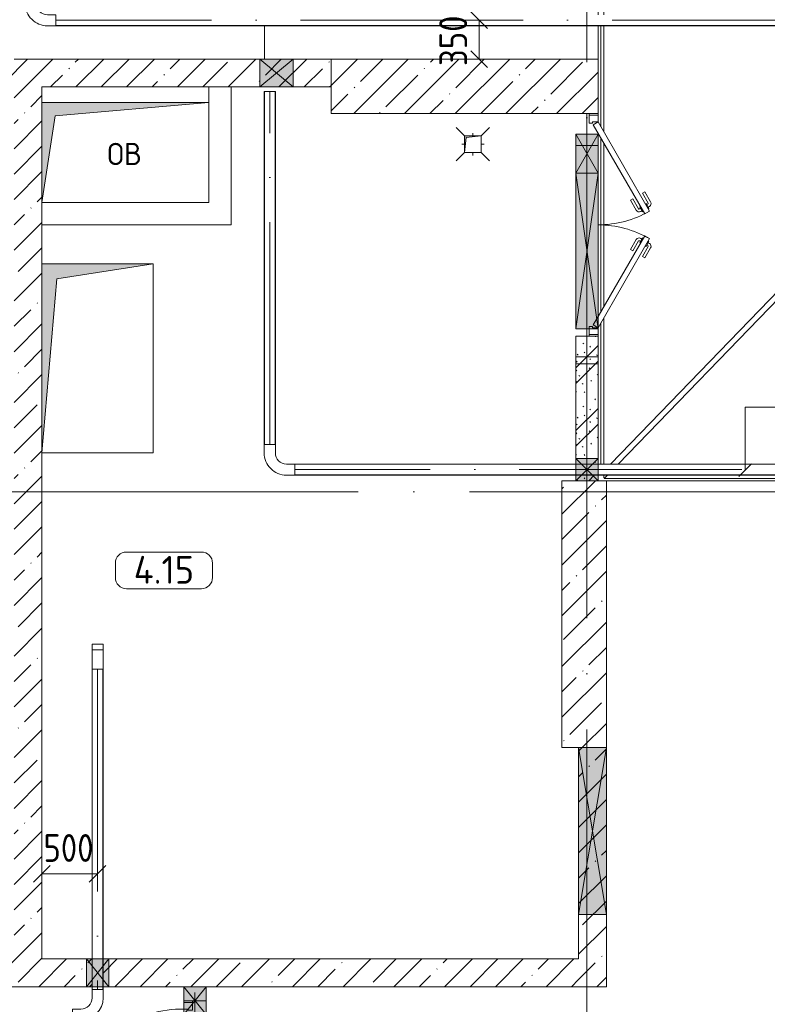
# Model space of a CAD drawing. Header units: millimetres. Extents: x -32229 to 192519, y -13689 to 125138.
# Tile 177 of 256: x 38335 to 45056, y 89442 to 98295. Entities that reach past the tile are written whole.
import ezdxf

# ---------------------------------------------------------------- set-up
doc = ezdxf.new("R2010")
doc.units = ezdxf.units.MM
for name, pattern in [('3_ Штрих_ 1 х 1 мм', [400, 200, -200]), ('ADSK_Линия сетки', [5000, 4000, -500, 0, -500]), ('ADSK_Осевая', [2800, 2000, -400, 0, -400])]:
    doc.linetypes.add(name, pattern=pattern)
for name, color, linetype, lineweight in [('A-____-____-DIMS', 7, 'Continuous', 9), ('A-____-____-DIMS-200', 7, 'Continuous', 9), ('A-____-NOTE-TEXT', 7, 'Continuous', 18), ('A-AREA-____-IDEN', 7, 'Continuous', 9), ('A-DOOR-____-MCUT', 7, 'Continuous', 9), ('A-DOOR-____-OTLN', 7, 'Continuous', 18), ('A-DOOR-FRAM-MCUT', 7, 'Continuous', 9), ('A-FLOR-____-OTLN', 7, 'Continuous', 18), ('A-GENM-____-OTLN', 7, 'Continuous', 18), ('A-GLAZ-____-MCUT', 7, 'Continuous', 9), ('A-GLAZ-____-OTLN', 7, 'Continuous', 18), ('A-WALL-____-MCUT', 7, 'Continuous', 40), ('A-WALL-____-PATT', 7, 'Continuous', 40), ('E-CABL-TRAY-CNTR', 7, 'ADSK_Осевая', 18), ('E-CABL-TRAY-OTLN', 7, 'Continuous', 18), ('I-WALL-____-MCUT', 7, 'Continuous', 40), ('I-WALL-____-OTLN', 7, 'Continuous', 18), ('M-EQPM-____-OTLN', 7, 'Continuous', 18), ('P-SANR-FIXT-OTLN', 7, 'Continuous', 18), ('S-BEAM-____-OTLN', 7, 'Continuous', 18), ('S-COLS-____-MCUT', 7, 'Continuous', 40), ('S-COLS-____-OTLN', 7, 'Continuous', 18), ('S-GRID-____-OTLN', 7, 'Continuous', 9)]:
    doc.layers.add(name, color=color, linetype=linetype, lineweight=lineweight)
doc.layers.add('A-DETL-____-OTLN', color=7, linetype='Continuous', lineweight=9, true_color=0x00a600)
doc.styles.add('GOST Common', font='GOST_Common.ttf', dxfattribs={"height": 200})
doc.styles.add('GOST Common_3', font='GOST_Common.ttf', dxfattribs={"height": 250})
doc.styles.add('GOST Common_4', font='GOST_Common.ttf', dxfattribs={"width": 0.9, "height": 250})
doc.dimstyles.new('ГОСТ_2_5_мм2', dxfattribs={"dimscale": 304.8, "dimtxt": 251.428749, "dimasz": 0.492126, "dimexe": 0.492126, "dimexo": 0.656168, "dimgap": 0.098425, "dimtad": 1, "dimdec": 0, "dimdsep": 46, "dimtxsty": 'GOST Common_4', "dimblk1": 'OBLIQUE', "dimblk2": 'OBLIQUE', "dimsah": 1, "dimcen": 0.09, "dimazin": 2, "dimtfac": 1, "dimtdec": 4, "dimtix": 1, "dimtmove": 0, "dimatfit": 3, "dimfxl": 1, "dimtvp": 1, "dimtolj": 1, "dimtzin": 0, "dimarcsym": 2})
pattern_1 = [(45, (0, 0), (-228.0985, 228.0985), []), (45, (228.1, 0), (-228.0985, 228.0985), [403.225, -80.645, 6.706, -73.939])]

# ---------------------------------------------------------------- blocks, each defined once
blk = doc.blocks.new('АР_Дверь двупольная - 2000х2100h_925_925__техн_-6723395--01 ЭЛ')
at = {"layer": 'A-DOOR-____-MCUT', "color": 253, "lineweight": 13, "true_color": 0xaaaaaa}
for p, q in [((-925, 100), (-123.9, 562.5)), ((-123.9, 562.5), (-98.9, 519.2)), ((123.9, 562.5), (98.9, 519.2)), ((925, 100), (123.9, 562.5)), ((-98.9, 519.2), (-900, 56.7)), ((98.9, 519.2), (825, 100)), ((-900, 56.7), (-925, 100)), ((825, 100), (900, 56.7)), ((900, 56.7), (925, 100))]:
    blk.add_line(p, q, dxfattribs=at)
at = {"layer": 'A-DOOR-____-OTLN', "color": 253, "lineweight": 5, "true_color": 0xaaaaaa}
for p, q in [((-296.2, 520.8), (-207.4, 572.1)), ((-283.7, 499.2), (-194.9, 550.4)), ((-149.6, 556.9), (-192.9, 531.9)), ((-192.9, 531.9), (-188.9, 525)), ((-182.1, 538.2), (-188.1, 548.6)), ((-160.4, 550.7), (-166.4, 561.1)), ((-145.6, 550), (-149.6, 556.9)), ((145.6, 550), (149.6, 556.9)), ((149.6, 556.9), (192.9, 531.9)), ((160.4, 550.7), (166.4, 561.1)), ((182.1, 538.2), (188.1, 548.6)), ((192.9, 531.9), (188.9, 525)), ((283.7, 499.2), (194.9, 550.4)), ((296.2, 520.8), (207.4, 572.1)), ((-283.7, 499.2), (-296.2, 520.8)), ((-233.7, 412.5), (-144.9, 463.8)), ((-159.9, 474.8), (-163.9, 481.7)), ((-116.6, 499.8), (-159.9, 474.8)), ((-149.1, 481), (-143, 470.6)), ((-127.4, 493.5), (-121.4, 483.1)), ((-120.6, 506.7), (-116.6, 499.8)), ((120.6, 506.7), (116.6, 499.8)), ((116.6, 499.8), (159.9, 474.8)), ((127.4, 493.5), (121.4, 483.1)), ((149.1, 481), (143, 470.6)), ((233.7, 412.5), (144.9, 463.8)), ((159.9, 474.8), (163.9, 481.7)), ((283.7, 499.2), (296.2, 520.8)), ((-233.7, 412.5), (-221.2, 390.9)), ((-221.2, 390.9), (-132.4, 442.2)), ((221.2, 390.9), (132.4, 442.2)), ((233.7, 412.5), (221.2, 390.9))]:
    blk.add_line(p, q, dxfattribs=at)
for centre, radius, start, end in [((-192.4, 546.1), 30, 30, 120), ((-192.4, 546.1), 4.99, 30, 120), ((-925, 100), 925, 0, 30), ((925, 100), 925, 150, 180), ((192.4, 546.1), 30, 60, 150), ((192.4, 546.1), 4.99, 60, 150), ((-147.4, 468.1), 4.99, 300, 30), ((-147.4, 468.1), 30, 300, 30), ((147.4, 468.1), 30, 150, 240), ((147.4, 468.1), 4.99, 150, 240)]:
    blk.add_arc(centre, radius, start, end, dxfattribs=at)
at = {"layer": 'A-DOOR-FRAM-MCUT', "color": 253, "lineweight": 13, "true_color": 0xaaaaaa}
for p, q in [((-985, 100), (-1000, 100)), ((-985, 100), (-925, 100)), ((-985, 20), (-985, 100)), ((-925, 100), (-925, 50)), ((935, 100), (925, 100)), ((925, 100), (925, 50)), ((985, 100), (935, 100)), ((985, 20), (985, 100)), ((985, 100), (1000, 100)), ((-985, 20), (-1000, 20)), ((-915, 20), (-985, 20)), ((-925, 50), (-915, 50)), ((-915, 50), (-915, 20)), ((925, 50), (915, 50)), ((915, 50), (915, 20)), ((915, 20), (935, 20)), ((935, 20), (985, 20)), ((985, 20), (1000, 20))]:
    blk.add_line(p, q, dxfattribs=at)
blk = doc.blocks.new('АР_Дверь однопольная - 1300х2100h_лест__лифт_ холл-5749084--01 ЭЛ')
at = {"layer": 'A-DOOR-____-MCUT', "color": 253, "lineweight": 13, "true_color": 0xaaaaaa}
for p, q in [((420.9, 675), (-575, 100)), ((-495, 100), (440.9, 640.4)), ((440.9, 640.4), (420.9, 675)), ((-575, 100), (-555, 65.4)), ((-555, 65.4), (-495, 100))]:
    blk.add_line(p, q, dxfattribs=at)
at = {"layer": 'A-DOOR-____-OTLN', "color": 253, "lineweight": 5, "true_color": 0xaaaaaa}
for p, q in [((248.7, 633.3), (337.5, 684.6)), ((261.2, 611.7), (248.7, 633.3)), ((261.2, 611.7), (350, 662.9)), ((395.3, 669.4), (352, 644.4)), ((352, 644.4), (356, 637.5)), ((362.8, 650.7), (356.8, 661.1)), ((384.5, 663.2), (378.4, 673.6)), ((423.3, 620.9), (380, 595.9)), ((399.3, 662.5), (395.3, 669.4)), ((419.3, 627.9), (423.3, 620.9)), ((306.2, 533.7), (395, 585)), ((306.2, 533.7), (318.7, 512.1)), ((318.7, 512.1), (407.5, 563.3)), ((380, 595.9), (376, 602.9)), ((390.8, 602.2), (396.8, 591.8)), ((412.5, 614.7), (418.5, 604.3))]:
    blk.add_line(p, q, dxfattribs=at)
for centre, radius, start, end in [((352.5, 658.6), 30, 30, 120), ((352.5, 658.6), 4.99, 30, 120), ((-575, 100), 1150, 360, 30), ((392.5, 589.3), 4.99, 300, 30), ((392.5, 589.3), 30, 300, 30)]:
    blk.add_arc(centre, radius, start, end, dxfattribs=at)
at = {"layer": 'A-DOOR-FRAM-MCUT', "color": 253, "lineweight": 13, "true_color": 0xaaaaaa}
for p, q in [((-635, 100), (-650, 100)), ((-575, 100), (-635, 100)), ((-635, 100), (-635, 20)), ((-575, 60), (-575, 100)), ((635, 100), (575, 100)), ((575, 100), (575, 60)), ((635, 20), (635, 100)), ((635, 100), (650, 100)), ((-635, 20), (-650, 20)), ((-635, 20), (-565, 20)), ((-565, 60), (-575, 60)), ((-565, 20), (-565, 60)), ((575, 60), (565, 60)), ((565, 60), (565, 20)), ((565, 20), (635, 20)), ((635, 20), (650, 20))]:
    blk.add_line(p, q, dxfattribs=at)
blk = doc.blocks.new('АР_Отверстие прямоугольное - ОВ-4791351--01 ЭЛ')
at = {"layer": 'A-GLAZ-____-OTLN', "lineweight": 13, "true_color": 0xf0f0f0}
blk.add_hatch(color=7, dxfattribs=at).paths.add_polyline_path([(-575, -100), (825, -100), (825, 100), (-575, 100)])
at = {"layer": 'A-GLAZ-____-MCUT', "color": 253, "lineweight": 13, "true_color": 0xaaaaaa}
for p, q in [((-575, -100), (-575, 100)), ((825, -100), (825, 100))]:
    blk.add_line(p, q, dxfattribs=at)
at = {"layer": 'A-GLAZ-____-OTLN', "color": 253, "lineweight": 5, "true_color": 0xaaaaaa}
for p, q in [((825, -100), (-575, 100)), ((-575, -100), (825, 100))]:
    blk.add_line(p, q, dxfattribs=at)
at = {"layer": 'A-GLAZ-____-OTLN', "color": 253, "lineweight": 13, "true_color": 0xaaaaaa}
for p, q in [((-575, -100), (-575, 100)), ((-575, 100), (825, 100)), ((825, 100), (825, -100)), ((825, -100), (-575, -100))]:
    blk.add_line(p, q, dxfattribs=at)
blk = doc.blocks.new('АР_Канал вертикальный прямоугольный - ОВ-3286630--01 ЭЛ')
at = {"layer": 'M-EQPM-____-OTLN', "lineweight": 13, "true_color": 0xe2e2e2}
blk.add_hatch(color=254, dxfattribs=at).paths.add_polyline_path([(-750, -450), (-630, 330), (750, 450), (-750, 450)])
at = {"layer": 'M-EQPM-____-OTLN', "color": 253, "lineweight": 13, "true_color": 0xaaaaaa}
for p, q in [((750, 450), (-750, 450)), ((750, 450), (-750, 450)), ((-750, 450), (750, 450)), ((-630, 330), (750, 450)), ((-630, 330), (750, 450)), ((750, -450), (750, 450)), ((750, 450), (750, -450)), ((-750, -450), (-630, 330)), ((-750, -450), (-630, 330)), ((-750, -450), (750, -450)), ((750, -450), (-750, -450))]:
    blk.add_line(p, q, dxfattribs=at)
blk = doc.blocks.new('АР_Отверстие прямоугольное - ВК-3361242--01 ЭЛ')
at = {"layer": 'A-GLAZ-____-OTLN', "lineweight": 13, "true_color": 0xf0f0f0}
blk.add_hatch(color=7, dxfattribs=at).paths.add_polyline_path([(133.7, 125), (-25, 125), (-25, -125), (275, -125), (275, 125)])
at = {"layer": 'A-GLAZ-____-MCUT', "color": 253, "lineweight": 13, "true_color": 0xaaaaaa}
for p, q in [((-25, 125), (-25, -125)), ((275, 125), (275, -125))]:
    blk.add_line(p, q, dxfattribs=at)
at = {"layer": 'A-GLAZ-____-OTLN', "color": 253, "lineweight": 5, "true_color": 0xaaaaaa}
for p, q in [((275, 125), (-25, -125)), ((-25, 125), (275, -125))]:
    blk.add_line(p, q, dxfattribs=at)
at = {"layer": 'A-GLAZ-____-OTLN', "color": 253, "lineweight": 13, "true_color": 0xaaaaaa}
for p, q in [((275, 125), (-25, 125)), ((-25, 125), (-25, -125)), ((275, -125), (275, 125)), ((-25, -125), (275, -125))]:
    blk.add_line(p, q, dxfattribs=at)
blk = doc.blocks.new('АР_Отверстие прямоугольное - АПТ-3994008--01 ЭЛ')
at = {"layer": 'A-GLAZ-____-OTLN', "lineweight": 13, "true_color": 0xf0f0f0}
blk.add_hatch(color=7, dxfattribs=at).paths.add_polyline_path([(875, -125), (875, 125), (-625, 125), (-625, -125)])
at = {"layer": 'A-GLAZ-____-MCUT', "color": 253, "lineweight": 13, "true_color": 0xaaaaaa}
for p, q in [((-625, 125), (-625, -125)), ((875, 125), (875, -125))]:
    blk.add_line(p, q, dxfattribs=at)
at = {"layer": 'A-GLAZ-____-OTLN', "color": 253, "lineweight": 5, "true_color": 0xaaaaaa}
for p, q in [((875, 125), (-625, -125)), ((-625, 125), (875, -125))]:
    blk.add_line(p, q, dxfattribs=at)
at = {"layer": 'A-GLAZ-____-OTLN', "color": 253, "lineweight": 13, "true_color": 0xaaaaaa}
for p, q in [((875, 125), (-625, 125)), ((-625, 125), (-625, -125)), ((875, -125), (875, 125)), ((-625, -125), (875, -125))]:
    blk.add_line(p, q, dxfattribs=at)
blk = doc.blocks.new('АР_Канал вертикальный прямоугольный - ВК-5403405--01 ЭЛ')
at = {"layer": 'M-EQPM-____-OTLN', "lineweight": 13, "true_color": 0xe2e2e2}
blk.add_hatch(color=254, dxfattribs=at).paths.add_polyline_path([(-75, -75), (-60, 60), (75, 75), (-75, 75)])
at = {"layer": 'M-EQPM-____-OTLN', "color": 253, "lineweight": 13, "true_color": 0xaaaaaa}
for p, q in [((75, 75), (-75, 75)), ((-75, 75), (-75, -75)), ((75, 75), (-75, 75)), ((-75, 75), (-75, -75)), ((-75, -75), (-75, 75)), ((-75, 75), (75, 75)), ((-75, -75), (-60, 60)), ((-75, -75), (-60, 60)), ((-60, 60), (75, 75)), ((-60, 60), (75, 75)), ((75, -75), (75, 75)), ((75, 75), (75, -75)), ((-75, -75), (75, -75)), ((75, -75), (-75, -75))]:
    blk.add_line(p, q, dxfattribs=at)
blk = doc.blocks.new('АР_Канал вертикальный прямоугольный - ОВ-6263227--01 ЭЛ')
at = {"layer": 'M-EQPM-____-OTLN', "lineweight": 13, "true_color": 0xe2e2e2}
blk.add_hatch(color=254, dxfattribs=at).paths.add_polyline_path([(-500, -850), (-365, 715), (500, 850), (-500, 850), (-500, -30.8)])
at = {"layer": 'M-EQPM-____-OTLN', "color": 253, "lineweight": 13, "true_color": 0xaaaaaa}
for p, q in [((500, 850), (-500, 850)), ((-500, 850), (-500, -850)), ((500, 850), (-500, 850)), ((-500, 850), (-500, -850)), ((-500, -850), (-500, 850)), ((-500, 850), (500, 850)), ((-365, 715), (500, 850)), ((-365, 715), (500, 850)), ((500, -850), (500, 850)), ((500, 850), (500, -850)), ((-500, -850), (-365, 715)), ((-500, -850), (-365, 715)), ((-500, -850), (500, -850)), ((500, -850), (-500, -850))]:
    blk.add_line(p, q, dxfattribs=at)
blk = doc.blocks.new('АР_Трап - 100-100-2797955--01 ЭЛ')
at = {"layer": 'P-SANR-FIXT-OTLN', "color": 253, "lineweight": 13, "true_color": 0xaaaaaa}
for p, q in [((-75, 75), (-150, 150)), ((0, 75), (0, 100)), ((75, 75), (150, 150)), ((-100, 0), (-75, 0)), ((75, 0), (100, 0)), ((-75, -75), (-150, -150)), ((0, -100), (0, -75)), ((75, -75), (150, -150))]:
    blk.add_line(p, q, dxfattribs=at)
blk = doc.blocks.new('АР_Отверстие прямоугольное - ОВВ-4522293--01 ЭЛ')
at = {"layer": 'A-GLAZ-____-OTLN', "lineweight": 13, "true_color": 0xf0f0f0}
blk.add_hatch(color=7, dxfattribs=at).paths.add_polyline_path([(-50, -100), (300, -100), (300, 100), (-50, 100)])
at = {"layer": 'A-GLAZ-____-MCUT', "color": 253, "lineweight": 13, "true_color": 0xaaaaaa}
for p, q in [((-50, 100), (-50, -100)), ((300, 100), (300, -100))]:
    blk.add_line(p, q, dxfattribs=at)
at = {"layer": 'A-GLAZ-____-OTLN', "color": 253, "lineweight": 5, "true_color": 0xaaaaaa}
for p, q in [((300, 100), (-50, -100)), ((-50, 100), (300, -100))]:
    blk.add_line(p, q, dxfattribs=at)
at = {"layer": 'A-GLAZ-____-OTLN', "color": 253, "lineweight": 13, "true_color": 0xaaaaaa}
for p, q in [((300, 100), (-50, 100)), ((-50, 100), (-50, -100)), ((300, -100), (300, 100)), ((-50, -100), (300, -100))]:
    blk.add_line(p, q, dxfattribs=at)
blk = doc.blocks.new('АР-Заполнение деф_ шва - Д_ш_-4432834--01 ЭЛ')
at = {"layer": 'A-GENM-____-OTLN', "color": 253, "lineweight": 13, "true_color": 0xaaaaaa}
blk.add_line((50, -25), (7245, -25), dxfattribs=at)
blk = doc.blocks.new('АР-Заполнение деф_ шва - Д_ш_-5806452--01 ЭЛ')
at = {"layer": 'A-GENM-____-OTLN', "color": 253, "lineweight": 13, "true_color": 0xaaaaaa}
for p, q in [((90.4, 25), (3527.1, 25)), ((3670.9, 25), (6270.2, 25)), ((138.7, -25), (3475.3, -25)), ((3619.2, -25), (6270.2, -25))]:
    blk.add_line(p, q, dxfattribs=at)
blk = doc.blocks.new('АР-Заполнение деф_ шва - Д_ш__Пристенный-4432835--01 ЭЛ')
at = {"layer": 'A-GENM-____-OTLN', "color": 253, "lineweight": 13, "true_color": 0xaaaaaa}
for p, q in [((0, 25), (651.6, 25)), ((751.6, 25), (2228.4, 25)), ((2328.4, 25), (3640, 25)), ((3740, 25), (3765, 25)), ((490, -25), (505, -25)), ((665, -25), (675, -25)), ((675, -25), (2315, -25)), ((2475, -25), (2490, -25))]:
    blk.add_line(p, q, dxfattribs=at)
blk = doc.blocks.new('АР_Отверстие прямоугольное - ВК-3918152--01 ЭЛ')
at = {"layer": 'A-GLAZ-____-OTLN', "lineweight": 13, "true_color": 0xf0f0f0}
blk.add_hatch(color=7, dxfattribs=at).paths.add_polyline_path([(0, -100), (250, -100), (250, 100), (0, 100)])
at = {"layer": 'A-GLAZ-____-MCUT', "color": 253, "lineweight": 13, "true_color": 0xaaaaaa}
for p, q in [((0, 100), (0, -100)), ((250, 100), (250, -100))]:
    blk.add_line(p, q, dxfattribs=at)
at = {"layer": 'A-GLAZ-____-OTLN', "color": 253, "lineweight": 5, "true_color": 0xaaaaaa}
for p, q in [((250, 100), (0, -100)), ((0, 100), (250, -100))]:
    blk.add_line(p, q, dxfattribs=at)
at = {"layer": 'A-GLAZ-____-OTLN', "color": 253, "lineweight": 13, "true_color": 0xaaaaaa}
for p, q in [((250, 100), (0, 100)), ((0, 100), (0, -100)), ((250, -100), (250, 100)), ((0, -100), (250, -100))]:
    blk.add_line(p, q, dxfattribs=at)
blk = doc.blocks.new('АР_Перемычка - 200_Уx2_75x5__Оп_250-0_75x5_-7326050--01 ЭЛ')
at = {"layer": 'S-BEAM-____-OTLN', "color": 9, "linetype": '3_ Штрих_ 1 х 1 мм', "lineweight": 15, "true_color": 0xc4c4c4}
for p, q in [((-1000, 100), (-1000, -100)), ((1250, 100), (1250, -100)), ((-1000, 0), (-815, 0)), ((-815, 0), (935, 0)), ((935, 0), (1250, 0))]:
    blk.add_line(p, q, dxfattribs=at)
blk = doc.blocks.new('АР_Перемычка - 200_Уx2_75x5__250-250-7319800--01 ЭЛ')
at = {"layer": 'S-BEAM-____-OTLN', "color": 9, "linetype": '3_ Штрих_ 1 х 1 мм', "lineweight": 15, "true_color": 0xc4c4c4}
for p, q in [((-950, -100), (-950, 100)), ((950, -100), (950, 100)), ((-950, 0), (700, 0)), ((700, 0), (950, 0))]:
    blk.add_line(p, q, dxfattribs=at)
blk = doc.blocks.new('АР_Перемычка - 200_Уx2_75x5__Опх2_125_75x5_-125_75x5_-7339808--01 ЭЛ')
at = {"layer": 'S-BEAM-____-OTLN', "color": 9, "linetype": '3_ Штрих_ 1 х 1 мм', "lineweight": 15, "true_color": 0xc4c4c4}
for p, q in [((-775, 100), (-775, -100)), ((775, 100), (775, -100)), ((-775, 0), (275, 0)), ((275, 0), (525, 0)), ((525, 0), (775, 0))]:
    blk.add_line(p, q, dxfattribs=at)
blk = doc.blocks.new('АР-Заполнение деф_ шва - Д_ш_-5582086--01 ЭЛ')
at = {"layer": 'A-GENM-____-OTLN', "color": 253, "lineweight": 13, "true_color": 0xaaaaaa}
for p, q in [((0, 25), (5410.4, 25)), ((5510.4, 25), (5810, 25)), ((0, -25), (5410.4, -25)), ((5510.4, -25), (5810, -25))]:
    blk.add_line(p, q, dxfattribs=at)
blk = doc.blocks.new('АР_Отверстие прямоугольное - ЭОМ-6317329--01 ЭЛ')
at = {"layer": 'A-GLAZ-____-OTLN', "lineweight": 13, "true_color": 0xf0f0f0}
blk.add_hatch(color=7, dxfattribs=at).paths.add_polyline_path([(225, -125), (225, 125), (25, 125), (25, -125)])
at = {"layer": 'A-GLAZ-____-MCUT', "color": 253, "lineweight": 13, "true_color": 0xaaaaaa}
for p, q in [((25, 125), (25, -125)), ((225, 125), (225, -125))]:
    blk.add_line(p, q, dxfattribs=at)
at = {"layer": 'A-GLAZ-____-OTLN', "color": 253, "lineweight": 5, "true_color": 0xaaaaaa}
for p, q in [((225, 125), (25, -125)), ((25, 125), (225, -125))]:
    blk.add_line(p, q, dxfattribs=at)
at = {"layer": 'A-GLAZ-____-OTLN', "color": 253, "lineweight": 13, "true_color": 0xaaaaaa}
for p, q in [((225, 125), (25, 125)), ((25, 125), (25, -125)), ((225, -125), (225, 125)), ((25, -125), (225, -125))]:
    blk.add_line(p, q, dxfattribs=at)
blk = doc.blocks.new('АР_Отверстие прямоугольное - ЭОМ-6700130--01 ЭЛ')
at = {"layer": 'A-GLAZ-____-OTLN', "lineweight": 13, "true_color": 0xf0f0f0}
blk.add_hatch(color=7, dxfattribs=at).paths.add_polyline_path([(25, -100), (225, -100), (225, 100), (25, 100)])
at = {"layer": 'A-GLAZ-____-MCUT', "color": 253, "lineweight": 13, "true_color": 0xaaaaaa}
for p, q in [((25, 100), (25, -100)), ((225, 100), (225, -100))]:
    blk.add_line(p, q, dxfattribs=at)
at = {"layer": 'A-GLAZ-____-OTLN', "color": 253, "lineweight": 5, "true_color": 0xaaaaaa}
for p, q in [((225, 100), (25, -100)), ((25, 100), (225, -100))]:
    blk.add_line(p, q, dxfattribs=at)
at = {"layer": 'A-GLAZ-____-OTLN', "color": 253, "lineweight": 13, "true_color": 0xaaaaaa}
for p, q in [((225, 100), (25, 100)), ((25, 100), (25, -100)), ((225, -100), (225, 100)), ((25, -100), (225, -100))]:
    blk.add_line(p, q, dxfattribs=at)
blk = doc.blocks.new('Наметкина 10_РД_АР_П_отсоединено_rvt-1--01 ЭЛ')
at = {"layer": 'A-WALL-____-PATT', "lineweight": 5, "true_color": 0xaaaaaa}
h = blk.add_hatch(dxfattribs=at)
h.set_pattern_fill('FP_1', color=253, style=0, pattern_type=2)
h.set_pattern_definition(pattern_1)
h.paths.add_polyline_path([(40795.3, 97690), (41135.3, 97690), (41135.3, 97940), (35485.3, 97940), (35485.3, 97690), (40636.6, 97690)])
h = blk.add_hatch(dxfattribs=at)
h.set_pattern_fill('FP_1', color=253, style=0, pattern_type=2)
h.set_pattern_definition(pattern_1)
h.paths.add_polyline_path([(38285.3, 89850), (38535.3, 89850), (38535.3, 97690), (38285.3, 97690), (38285.3, 92327.9)])
h = blk.add_hatch(dxfattribs=at)
h.set_pattern_fill('FP_6', color=253, style=0, pattern_type=2)
h.set_pattern_definition([(135, (300.56, 377.28), (-565.6854, 6e-14), [10, -790]), (135, (349.8, 474.73), (-565.6854, 6e-14), [10, -790]), (135, (423.93, 473.06), (-565.6854, 6e-14), [10, -790]), (135, (229.92, 447.9), (-565.6854, 6e-14), [10, -790]), (135, (155.08, 447.9), (-565.6854, 6e-14), [10, -790]), (135, (114.9, 369.03), (-565.6854, 6e-14), [10, -790]), (135, (132.43, 285.8), (-565.6854, 6e-14), [10, -790]), (135, (214.66, 322), (-565.6854, 6e-14), [10, -790]), (135, (198.16, 261.88), (-565.6854, 6e-14), [10, -790]), (135, (45.2, 272.9), (-565.6854, 6e-14), [10, -790]), (135, (42.32, 336.16), (-565.6854, 6e-14), [10, -790]), (135, (92.26, 192.24), (-565.6854, 6e-14), [10, -790]), (135, (7.07, 149.2), (-565.6854, 6e-14), [10, -790]), (135, (80.6, 95.1), (-565.6854, 6e-14), [10, -790]), (135, (79.53, 36.94), (-565.6854, 6e-14), [10, -790]), (135, (153.87, 74.56), (-565.6854, 6e-14), [10, -790]), (135, (228.35, 124.8), (-565.6854, 6e-14), [10, -790]), (135, (279.75, 180.4), (-565.6854, 6e-14), [10, -790]), (135, (282.9, 31.63), (-565.6854, 6e-14), [10, -790]), (135, (377.38, 53.45), (-565.6854, 6e-14), [10, -790]), (135, (352.28, 102.7), (-565.6854, 6e-14), [10, -790]), (135, (354.05, 0), (-565.6854, 6e-14), [10, -790]), (135, (553.23, 16.45), (-565.6854, 6e-14), [10, -790]), (135, (542.38, 63.45), (-565.6854, 6e-14), [10, -790]), (135, (536.58, 239.3), (-565.6854, 6e-14), [10, -790]), (135, (475.85, 203.9), (-565.6854, 6e-14), [10, -790]), (135, (475.85, 316.54), (-565.6854, 6e-14), [10, -790]), (135, (520.8, 408.7), (-565.6854, 6e-14), [10, -790]), (135, (551.1, 470.8), (-565.6854, 6e-14), [10, -790]), (135, (235.25, 537.93), (-565.6854, 6e-14), [10, -790]), (135, (407.25, 547.65), (-565.6854, 6e-14), [10, -790]), (135, (94.5, 558.6), (-565.6854, 6e-14), [10, -790]), (135, (46.4, 532.3), (-565.6854, 6e-14), [10, -790]), (135, (85.56, 465.04), (-565.6854, 6e-14), [10, -790]), (135, (355.53, 181.14), (-565.6854, 6e-14), [10, -790]), (135, (362.23, 243.6), (-565.6854, 6e-14), [10, -790]), (135, (413.45, 344.1), (-565.6854, 6e-14), [10, -790]), (135, (286.3, 273.25), (-565.6854, 6e-14), [10, -790]), (135, (423.02, 263.72), (-565.6854, 6e-14), [10, -790]), (135, (162.94, 190.2), (-565.6854, 6e-14), [10, -790]), (135, (470.25, 120.93), (-565.6854, 6e-14), [10, -790]), (135, (484.48, 9.78), (-565.6854, 6e-14), [10, -790]), (45, (0, 212.13), (-565.6854, 0), []), (45, (212.13, 0), (-565.6854, 0), []), (45, (353.55, 0), (-565.6854, 0), []), (45, (0, 353.55), (-565.6854, 0), [])])
h.paths.add_polyline_path([(43335.3, 94150), (43535.3, 94150), (43535.3, 94200), (43335.3, 94200)])
h.paths.add_polyline_path([(43335.3, 94300), (43535.3, 94300), (43535.3, 95450), (43335.3, 95450), (43335.3, 94350)])
h = blk.add_hatch(dxfattribs=at)
h.set_pattern_fill('FP_1', color=253, style=0, pattern_type=2)
h.set_pattern_definition(pattern_1)
h.paths.add_polyline_path([(43610.3, 89600), (43610.3, 91750), (43360.3, 91750), (43360.3, 89600)])
h = blk.add_hatch(dxfattribs=at)
h.set_pattern_fill('FP_1', color=253, style=0, pattern_type=2)
h.set_pattern_definition(pattern_1)
h.paths.add_polyline_path([(43360.3, 89600), (43360.3, 89850), (39085.4, 89850), (39085.4, 89600), (40636.6, 89600)])
h.paths.add_polyline_path([(38985.4, 89600), (38985.4, 89850), (35235.3, 89850), (35235.3, 89600), (38935.3, 89600)])
at = {"layer": 'S-COLS-____-OTLN', "lineweight": 5, "true_color": 0xaaaaaa}
h = blk.add_hatch(dxfattribs=at)
h.set_pattern_fill('FP_1', color=253, style=0, pattern_type=2)
h.set_pattern_definition(pattern_1)
h.paths.add_polyline_path([(43535.3, 97450), (43535.3, 97940), (41135.3, 97940), (41135.3, 97450)])
h = blk.add_hatch(dxfattribs=at)
h.set_pattern_fill('FP_1', color=253, style=0, pattern_type=2)
h.set_pattern_definition(pattern_1)
h.paths.add_polyline_path([(43210.3, 91750), (43610.3, 91750), (43610.3, 94150), (43210.3, 94150), (43210.3, 92327.9)])
at = {"layer": 'A-FLOR-____-OTLN', "color": 253, "lineweight": 13, "true_color": 0xaaaaaa}
for p, q in [((40535.3, 97940), (40535.3, 98239.6)), ((43535.3, 98239.6), (43535.3, 97940)), ((43560.3, 98239.6), (43560.3, 97331.7)), ((43585.3, 98239.6), (43585.3, 97288.4)), ((43535.3, 97435), (43535.3, 97450)), ((43535.3, 97265), (43535.3, 97275)), ((43535.3, 95625), (43535.3, 97265)), ((43560.3, 97231.7), (43560.3, 95668.3)), ((43585.3, 97188.4), (43585.3, 95711.6)), ((43647.1, 94300), (46035.8, 96771)), ((46035.8, 96699.1), (43716.7, 94300)), ((43585.3, 95611.6), (43585.3, 94300)), ((43560.3, 95568.3), (43560.3, 94300)), ((43535.3, 95450), (43535.3, 95465)), ((43620, 94200), (43591, 94170)), ((43591, 94170), (70205.4, 94170)), ((45110.3, 94150), (43610.3, 94150)), ((39810.3, 89460), (39810.3, 89600)), ((40010.3, 89600), (40010.3, 89475)), ((40010.3, 89475), (39810.3, 89475)), ((39810.3, 89475), (39810.3, 89460))]:
    blk.add_line(p, q, dxfattribs=at)
at = {"layer": 'A-WALL-____-MCUT', "color": 253, "lineweight": 13, "true_color": 0xaaaaaa}
for p, q in [((40495.3, 97940), (38285.3, 97940)), ((40795.3, 97940), (40495.3, 97940)), ((41135.3, 97940), (40795.3, 97940)), ((41135.3, 97690), (41135.3, 97940)), ((38535.3, 97690), (40495.3, 97690)), ((38535.3, 96100), (38535.3, 97690)), ((40495.3, 97690), (40795.3, 97690)), ((40795.3, 97690), (41135.3, 97690)), ((38535.3, 89850), (38535.3, 94400)), ((43360.3, 91750), (43360.3, 90250)), ((43610.3, 90250), (43610.3, 91750)), ((43360.3, 90250), (43360.3, 89850)), ((43610.3, 89600), (43610.3, 90250)), ((38935.3, 89850), (38535.3, 89850)), ((38985.4, 89850), (38935.3, 89850)), ((39135.3, 89850), (39085.4, 89850)), ((43360.3, 89850), (39135.3, 89850)), ((35235.3, 89600), (38935.3, 89600)), ((38935.3, 89600), (38985.4, 89600)), ((39085.4, 89600), (39135.3, 89600)), ((39135.3, 89600), (39810.3, 89600)), ((39810.3, 89600), (40010.3, 89600)), ((40010.3, 89600), (43360.3, 89600)), ((43360.3, 89600), (43610.3, 89600))]:
    blk.add_line(p, q, dxfattribs=at)
at = {"layer": 'I-WALL-____-MCUT', "color": 253, "lineweight": 13, "true_color": 0xaaaaaa}
for p, q in [((43335.3, 95450), (43335.3, 94350)), ((43535.3, 95450), (43335.3, 95450)), ((43535.3, 94350), (43535.3, 95450)), ((43335.3, 94350), (43335.3, 94300)), ((43535.3, 94300), (43535.3, 94350)), ((43335.3, 94200), (43335.3, 94150)), ((43535.3, 94150), (43535.3, 94200)), ((43335.3, 94150), (43535.3, 94150))]:
    blk.add_line(p, q, dxfattribs=at)
at = {"layer": 'I-WALL-____-OTLN', "color": 253, "lineweight": 13, "true_color": 0xaaaaaa}
for p, q in [((40035.3, 97550), (40035.3, 97690)), ((40235.3, 97690), (40235.3, 96650)), ((40235.3, 96650), (40235.3, 96450)), ((40235.3, 96450), (38535.3, 96450))]:
    blk.add_line(p, q, dxfattribs=at)
at = {"layer": 'S-COLS-____-MCUT', "color": 253, "lineweight": 15, "true_color": 0xaaaaaa}
for p, q in [((43535.3, 97940), (41135.3, 97940)), ((41135.3, 97940), (41135.3, 97450)), ((43535.3, 97450), (43535.3, 97940)), ((41135.3, 97450), (43535.3, 97450)), ((43210.3, 94150), (43210.3, 91750)), ((43335.3, 94150), (43210.3, 94150)), ((43535.3, 94150), (43335.3, 94150)), ((43610.3, 94150), (43535.3, 94150)), ((43610.3, 91750), (43610.3, 94150)), ((43210.3, 91750), (43360.3, 91750))]:
    blk.add_line(p, q, dxfattribs=at)
at = {"layer": 'A-DOOR-____-OTLN', "color": 253, "lineweight": 13, "true_color": 0xaaaaaa}
for name, p, rotation in [('АР_Дверь двупольная - 2000х2100h_925_925__техн_-6723395--01 ЭЛ', (43435.3, 96450), 269.9999999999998), ('АР_Дверь однопольная - 1300х2100h_лест__лифт_ холл-5749084--01 ЭЛ', (39910.3, 88825), 90)]:
    blk.add_blockref(name, p, dxfattribs=dict(at, rotation=rotation))
at = {"layer": 'A-GENM-____-OTLN', "color": 253, "lineweight": 13, "true_color": 0xaaaaaa}
for name, p, rotation in [('АР-Заполнение деф_ шва - Д_ш_-5582086--01 ЭЛ', (43560.3, 103750), 270), ('АР-Заполнение деф_ шва - Д_ш_-5806452--01 ЭЛ', (43602.4, 94217.6), 45.97102193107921), ('АР-Заполнение деф_ шва - Д_ш__Пристенный-4432835--01 ЭЛ', (43560.3, 97940), 270)]:
    blk.add_blockref(name, p, dxfattribs=dict(at, rotation=rotation))
blk.add_blockref('АР-Заполнение деф_ шва - Д_ш_-4432834--01 ЭЛ', (43560.3, 94175), dxfattribs=at)
at = {"layer": 'A-GLAZ-____-OTLN', "color": 253, "lineweight": 13, "true_color": 0xaaaaaa}
for name, p, rotation in [('АР_Отверстие прямоугольное - ВК-3361242--01 ЭЛ', (40770.3, 97815), 180), ('АР_Отверстие прямоугольное - ОВВ-4522293--01 ЭЛ', (43435.3, 96965), 89.99999999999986), ('АР_Отверстие прямоугольное - ОВ-4791351--01 ЭЛ', (43435.3, 96090), 89.99999999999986), ('АР_Отверстие прямоугольное - ЭОМ-6700130--01 ЭЛ', (43435.3, 94125), 89.99999999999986), ('АР_Отверстие прямоугольное - АПТ-3994008--01 ЭЛ', (43485.3, 91125), 270), ('АР_Отверстие прямоугольное - ВК-3918152--01 ЭЛ', (39910.3, 89350), 90)]:
    blk.add_blockref(name, p, dxfattribs=dict(at, rotation=rotation))
blk.add_blockref('АР_Отверстие прямоугольное - ЭОМ-6317329--01 ЭЛ', (38910.3, 89725), dxfattribs=at)
at = {"layer": 'M-EQPM-____-OTLN', "color": 253, "lineweight": 13, "true_color": 0xaaaaaa}
for name, p in [('АР_Канал вертикальный прямоугольный - ОВ-3286630--01 ЭЛ', (39285.3, 97100)), ('АР_Канал вертикальный прямоугольный - ВК-5403405--01 ЭЛ', (42410.3, 97175)), ('АР_Канал вертикальный прямоугольный - ОВ-6263227--01 ЭЛ', (39035.3, 95250))]:
    blk.add_blockref(name, p, dxfattribs=at)
at = {"layer": 'P-SANR-FIXT-OTLN', "color": 253, "lineweight": 13, "true_color": 0xaaaaaa}
blk.add_blockref('АР_Трап - 100-100-2797955--01 ЭЛ', (42410.3, 97175), dxfattribs=at)
at = {"layer": 'S-BEAM-____-OTLN', "color": 253, "lineweight": 13, "true_color": 0xaaaaaa}
for name, p, rotation in [('АР_Перемычка - 200_Уx2_75x5__Оп_250-0_75x5_-7326050--01 ЭЛ', (43435.3, 96450), 269.9999999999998), ('АР_Перемычка - 200_Уx2_75x5__250-250-7319800--01 ЭЛ', (43435.3, 96215), 89.99999999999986), ('АР_Перемычка - 200_Уx2_75x5__Опх2_125_75x5_-125_75x5_-7339808--01 ЭЛ', (39910.3, 88825), 90)]:
    blk.add_blockref(name, p, dxfattribs=dict(at, rotation=rotation))
at = {"layer": 'A-____-NOTE-TEXT', "color": 253, "lineweight": 5, "true_color": 0xaaaaaa, "insert": (39123.1, 97187.2), "char_height": 200, "width": 400.844, "attachment_point": 1, "style": 'GOST Common'}
blk.add_mtext('ОВ', dxfattribs=at)
blk = doc.blocks.new('M_Горизонтальный изгиб-колено для канального - Стандартное-V272--01 ЭЛ')
at = {"layer": 'E-CABL-TRAY-OTLN', "color": 5, "true_color": 0x0000ff}
for p, q in [((50, 225), (-50, 225)), ((-50, 225), (-50, 150)), ((50, 150), (50, 225)), ((-225, -50), (-225, 50)), ((-225, 50), (-150, 50)), ((-150, -50), (-225, -50))]:
    blk.add_line(p, q, dxfattribs=at)
for radius, end in [(200, 360), (100, 0)]:
    blk.add_arc((-150, 150), radius, 270, end, dxfattribs=at)
blk = doc.blocks.new('M_Вертикальный внутренний изгиб-колено для канального - Стандартное-V307--01 ЭЛ')
at = {"layer": 'E-CABL-TRAY-OTLN', "color": 1, "true_color": 0xff0000}
for p, q in [((39085.4, 92680.8), (38985.4, 92680.8)), ((38985.4, 92680.8), (38985.4, 92630.8)), ((38985.4, 92630.8), (39085.4, 92630.8)), ((38985.4, 92530.8), (38985.4, 92630.8)), ((39085.4, 92630.8), (39085.4, 92680.8)), ((39085.4, 92630.8), (39085.4, 92530.8)), ((38985.4, 92455.8), (38985.4, 92530.8)), ((39085.4, 92530.8), (39085.4, 92455.8)), ((39085.4, 92455.8), (38985.4, 92455.8))]:
    blk.add_line(p, q, dxfattribs=at)
blk = doc.blocks.new('M_Горизонтальный изгиб-колено для канального - Стандартное-V296--01 ЭЛ')
at = {"layer": 'E-CABL-TRAY-OTLN', "color": 1, "true_color": 0xff0000}
for p, q in [((50, 225), (-50, 225)), ((-50, 225), (-50, 150)), ((50, 150), (50, 225)), ((-225, -50), (-225, 50)), ((-225, 50), (-150, 50)), ((-150, -50), (-225, -50))]:
    blk.add_line(p, q, dxfattribs=at)
for radius, end in [(200, 360), (100, 0)]:
    blk.add_arc((-150, 150), radius, 270, end, dxfattribs=at)
blk = doc.blocks.new('M_Горизонтальный изгиб-колено для канального - Стандартное-V279--01 ЭЛ')
at = {"layer": 'E-CABL-TRAY-OTLN', "color": 94, "true_color": 0x009f00}
for p, q in [((50, 225), (-50, 225)), ((-50, 225), (-50, 150)), ((50, 150), (50, 225)), ((-225, -50), (-225, 50)), ((-225, 50), (-150, 50)), ((-150, -50), (-225, -50))]:
    blk.add_line(p, q, dxfattribs=at)
for radius, end in [(200, 360), (100, 0)]:
    blk.add_arc((-150, 150), radius, 270, end, dxfattribs=at)
blk = doc.blocks.new('Марка помещения 2 - Марка помещения 2-1605974--01 ЭЛ')
at = {"layer": 'A-AREA-____-IDEN', "color": 253, "true_color": 0xaaaaaa}
for p, q in [((-1.797, 0.841), (1.569, 0.841)), ((-2.297, -0.309), (-2.297, 0.341)), ((2.069, 0.341), (2.069, -0.309)), ((1.569, -0.809), (-1.797, -0.809))]:
    blk.add_line(p, q, dxfattribs=at)
for centre, start, end in [((-1.797, 0.341), 90, 180), ((1.569, 0.341), 0, 90), ((-1.797, -0.309), 180, 270), ((1.569, -0.309), 270, 360)]:
    blk.add_arc(centre, 0.5, start, end, dxfattribs=at)
blk = doc.blocks.new('DIMBLOCK96--01 ЭЛ')
at = {"layer": 'A-____-____-DIMS-200'}
for p, q in [((42464.7, 98289.6), (42389.7, 98364.6)), ((42370.7, 98289.6), (42614.7, 98289.6)), ((42464.7, 98289.6), (42370.7, 98289.6)), ((42464.7, 98289.6), (42464.7, 97940)), ((42464.7, 98289.6), (42539.7, 98214.6)), ((42464.7, 97940), (42389.7, 98015)), ((42370.7, 97940), (42614.7, 97940)), ((42464.7, 97940), (42370.7, 97940)), ((42464.7, 97940), (42539.7, 97865))]:
    blk.add_line(p, q, dxfattribs=at)
at = {"layer": 'A-____-____-DIMS-200', "color": 0, "insert": (42108, 97878.3), "char_height": 250, "width": 567.632, "attachment_point": 1, "rotation": 90, "line_spacing_factor": 1.022761, "style": 'GOST Common_4'}
blk.add_mtext('350', dxfattribs=at)
blk = doc.blocks.new('_Oblique')
at = {"color": 0, "linetype": 'ByBlock', "lineweight": -2}
blk.add_line((-0.5, -0.5), (0.5, 0.5), dxfattribs=at)
blk = doc.blocks.new('DIMBLOCK131--01 ЭЛ')
at = {"layer": 'A-____-____-DIMS-200'}
for p, q in [((38535.3, 90522.3), (38535.3, 90766.2)), ((39035.4, 90522.3), (39035.4, 90766.2)), ((38535.3, 90616.2), (38610.3, 90691.2)), ((39035.4, 90616.2), (39110.4, 90691.2)), ((38535.3, 90616.2), (38460.3, 90541.2)), ((38535.3, 90616.2), (39035.4, 90616.2)), ((38535.3, 90616.2), (38535.3, 90522.3)), ((39035.4, 90616.2), (38960.4, 90541.2)), ((39035.4, 90616.2), (39035.4, 90522.3))]:
    blk.add_line(p, q, dxfattribs=at)
at = {"layer": 'A-____-____-DIMS-200', "color": 0, "insert": (38548.8, 90972.9), "char_height": 250, "width": 567.632, "attachment_point": 1, "line_spacing_factor": 1.022761, "style": 'GOST Common_4'}
blk.add_mtext('500', dxfattribs=at)

msp = doc.modelspace()

# ---------------------------------------------------------------- linework, layer by layer
at = {"layer": 'A-DETL-____-OTLN', "color": 116, "true_color": 0x008040}
for p, q in [((46492.6, 94809.9), (44857.6, 94809.9)), ((44857.6, 94244.9), (44857.6, 94809.9)), ((44801, 94188.4), (44914.2, 94301.5))]:
    msp.add_line(p, q, dxfattribs=at)
at = {"layer": 'E-CABL-TRAY-CNTR', "color": 5, "true_color": 0x0000ff}
msp.add_line((45660.8, 98289.6), (38660.3, 98289.6), dxfattribs=at)
at = {"layer": 'E-CABL-TRAY-CNTR', "color": 94, "true_color": 0x009f00}
for p, q in [((40583.6, 94475), (40583.6, 97650)), ((47626.8, 94250), (40808.6, 94250))]:
    msp.add_line(p, q, dxfattribs=at)
at = {"layer": 'E-CABL-TRAY-CNTR', "color": 1, "true_color": 0xff0000}
msp.add_line((39035.4, 92455.8), (39035.4, 89574.9), dxfattribs=at)
at = {"layer": 'E-CABL-TRAY-OTLN', "color": 5, "true_color": 0x0000ff}
for p, q in [((38660.3, 98239.6), (38660.3, 98242.2)), ((45660.8, 98242.2), (38660.3, 98242.2)), ((45660.8, 98239.6), (38660.3, 98239.6))]:
    msp.add_line(p, q, dxfattribs=at)
at = {"layer": 'E-CABL-TRAY-OTLN', "color": 94, "true_color": 0x009f00}
for p, q in [((40533.6, 97650), (40633.6, 97650)), ((40533.6, 94475), (40533.6, 97650)), ((40536.1, 94475), (40536.1, 97650)), ((40631, 94475), (40631, 97650)), ((40633.6, 94475), (40633.6, 97650)), ((40536.1, 94475), (40533.6, 94475)), ((40633.6, 94475), (40631, 94475)), ((40808.6, 94297.5), (40808.6, 94300)), ((47626.8, 94300), (40808.6, 94300)), ((47626.8, 94297.5), (40808.6, 94297.5)), ((40808.6, 94200), (40808.6, 94202.5)), ((47626.8, 94202.5), (40808.6, 94202.5)), ((47626.8, 94200), (40808.6, 94200))]:
    msp.add_line(p, q, dxfattribs=at)
at = {"layer": 'E-CABL-TRAY-OTLN', "color": 1, "true_color": 0xff0000}
for p, q in [((38985.4, 92455.8), (38987.9, 92455.8)), ((38985.4, 92455.8), (38985.4, 89574.9)), ((38987.9, 92455.8), (38987.9, 89574.9)), ((39082.8, 92455.8), (39085.4, 92455.8)), ((39082.8, 92455.8), (39082.8, 89574.9)), ((39085.4, 92455.8), (39085.4, 89574.9)), ((38987.9, 89574.9), (38985.4, 89574.9)), ((39085.4, 89574.9), (39082.8, 89574.9))]:
    msp.add_line(p, q, dxfattribs=at)
at = {"layer": 'S-GRID-____-OTLN', "color": 253, "linetype": 'ADSK_Линия сетки', "true_color": 0xaaaaaa}
for p, q in [((43435.3, -12088.9), (43435.3, 125138.4)), ((131381.2, 94050), (-30593.4, 94050))]:
    msp.add_line(p, q, dxfattribs=at)

# ---------------------------------------------------------------- block references
at = {"lineweight": 5}
msp.add_blockref('Наметкина 10_РД_АР_П_отсоединено_rvt-1--01 ЭЛ', (0, 0), dxfattribs=at)
at = {"layer": 'A-AREA-____-IDEN', "color": 253, "true_color": 0xaaaaaa, "xscale": 199.9999999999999, "yscale": 199.9999999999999, "zscale": 199.9999999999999}
msp.add_blockref('Марка помещения 2 - Марка помещения 2-1605974--01 ЭЛ', (39655.2, 93340.3), dxfattribs=at)
at = {"layer": 'E-CABL-TRAY-OTLN', "color": 5, "true_color": 0x0000ff, "rotation": 270}
msp.add_blockref('M_Горизонтальный изгиб-колено для канального - Стандартное-V272--01 ЭЛ', (38435.3, 98289.6), dxfattribs=at)
at = {"layer": 'E-CABL-TRAY-OTLN', "color": 94, "true_color": 0x009f00, "rotation": 270}
msp.add_blockref('M_Горизонтальный изгиб-колено для канального - Стандартное-V279--01 ЭЛ', (40583.6, 94250), dxfattribs=at)
at = {"layer": 'E-CABL-TRAY-OTLN', "color": 1, "true_color": 0xff0000}
for name, p in [('M_Вертикальный внутренний изгиб-колено для канального - Стандартное-V307--01 ЭЛ', (0, 0)), ('M_Горизонтальный изгиб-колено для канального - Стандартное-V296--01 ЭЛ', (39035.4, 89349.9))]:
    msp.add_blockref(name, p, dxfattribs=at)

# ---------------------------------------------------------------- texts
at = {"layer": 'A-AREA-____-IDEN', "color": 253, "true_color": 0xaaaaaa, "insert": (39360.7, 93474), "char_height": 250, "width": 721.519, "attachment_point": 1, "style": 'GOST Common_3'}
msp.add_mtext('4.15', dxfattribs=at)

# ---------------------------------------------------------------- dimensions: what is measured, and where the dimension line sits
at = {"layer": 'A-____-____-DIMS'}
dim = msp.add_linear_dim(base=(42464.7, 97940), p1=(42570.7, 98289.6), p2=(42570.7, 97940), angle=90, dimstyle='ГОСТ_2_5_мм2', override={"dimpost": '<>', "dimfxl": 349.609409}, dxfattribs=at)
dim.commit()
dim.dimension.update_dxf_attribs({"geometry": 'DIMBLOCK96--01 ЭЛ', "text_midpoint": (42309.7, 98114.8)})
dim = msp.add_linear_dim(base=(39035.4, 90616.2), p1=(38535.3, 90722.3), p2=(39035.4, 90722.3), dimstyle='ГОСТ_2_5_мм2', override={"dimpost": '<>', "dimfxl": 500.07738}, dxfattribs=at)
dim.commit()
dim.dimension.update_dxf_attribs({"geometry": 'DIMBLOCK131--01 ЭЛ', "text_midpoint": (38785.3, 90771.2)})

doc.saveas('drawing.dxf')
